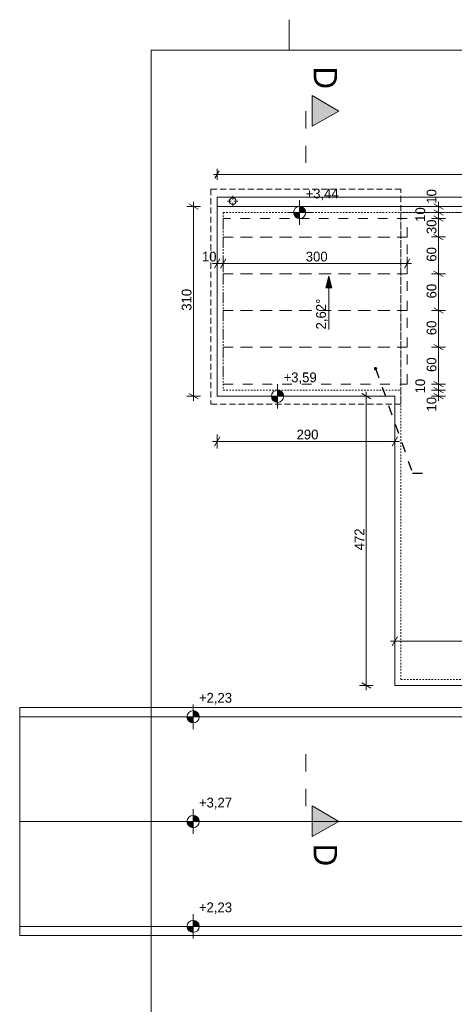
# Model space of a CAD drawing. Extents: x -547885 to -186295, y -25370 to 156194.
# Tile 190 of 256: x -513118 to -506029, y 68125 to 84194. Entities that reach past the tile are written whole.
import ezdxf

# ---------------------------------------------------------------- set-up
doc = ezdxf.new("R2010")
doc.units = 0
doc.header["$MEASUREMENT"] = 0
for name, pattern in [('Dashed', [564.444447, 282.222223, -282.222223]), ('Hidden Line', [50, 25, -25]), ('Krawędzie ukryte', [150, 100, -50]), ('Przerywana', [320, 160, -160])]:
    doc.linetypes.add(name, pattern=pattern)
for name, color, linetype, lineweight in [('0_Nr_Pióra__21', 7, 'Continuous', 9), ('Arch opisy_Nr_Pióra__21', 7, 'Continuous', 9), ('ARCH TABELA_Nr_Pióra__21', 7, 'Continuous', 9), ('INWENT DACH_Nr_Pióra__21', 7, 'Continuous', 9), ('INWENT OPISY_Nr_Pióra__21', 7, 'Continuous', 9), ('INWENT OPISY_Nr_Pióra__41', 7, 'Continuous', 15), ('INWENT RURY SPUSTOWE_Nr_Pióra__21', 7, 'Continuous', 9), ('INWENT RZĘDNE_Nr_Pióra__21', 7, 'Continuous', 9), ('INWENT WYMIARY_Nr_Pióra__21', 7, 'Continuous', 9), ('INWENT.ŚCIANY_Nr_Pióra__21', 7, 'Continuous', 9)]:
    doc.layers.add(name, color=color, linetype=linetype, lineweight=lineweight)
for name, color, linetype, lineweight, true_color in [('Arch wykończenie_Nr_Pióra__115', 7, 'Continuous', 13, 0xff66ff), ('Arch wykończenie_Nr_Pióra__3', 7, 'Continuous', 18, 0xff6600), ('INWENT DACH_Nr_Pióra__2', 7, 'Continuous', 13, 0x7f7f7f)]:
    doc.layers.add(name, color=color, linetype=linetype, lineweight=lineweight, true_color=true_color)
for name, color, linetype in [('INWENT DACH', 7, 'Continuous'), ('INWENT RZĘDNE', 7, 'Continuous'), ('INWENT WYMIARY', 7, 'Continuous')]:
    doc.layers.add(name, color=color, linetype=linetype)
doc.styles.add('GENERATED_STYLE_2', font='txt')
doc.styles.add('GENERATED_STYLE_4', font='txt')
doc.styles.add('GENERATED_STYLE_7', font='txt')
doc.dimstyles.new('GENERATED_STYLE__13', dxfattribs={"dimtxt": 0.18, "dimasz": 109.44, "dimexe": 0.18, "dimexo": 0.0625, "dimgap": 0.09, "dimtad": 0, "dimtih": 1, "dimtoh": 1, "dimdec": 4, "dimzin": 0, "dimdsep": 46, "dimcen": 0.09, "dimadec": 0, "dimazin": 0, "dimtfac": 1, "dimtdec": 4, "dimtmove": 0, "dimatfit": 3, "dimldrblk": 'ARROWHEAD_11', "dimfxl": 0, "dimtolj": 1, "dimtzin": 0, "dimarcsym": 0})
doc.dimstyles.new('GENERATED_STYLE__3', dxfattribs={"dimtxt": 160.000002, "dimasz": 91.2, "dimexe": 0.18, "dimexo": 0, "dimgap": 0.09, "dimtad": 1, "dimtih": 1, "dimtoh": 1, "dimdec": 0, "dimlfac": 0.1, "dimzin": 0, "dimdsep": 46, "dimtxsty": 'GENERATED_STYLE_2', "dimblk": 'ARROWHEAD_2', "dimblk1": 'ARROWHEAD_2', "dimblk2": 'ARROWHEAD_2', "dimcen": 0.09, "dimclrd": 7, "dimclre": 7, "dimclrt": 7, "dimazin": 0, "dimtfac": 1, "dimtdec": 4, "dimtmove": 0, "dimatfit": 3, "dimfxl": 0, "dimtolj": 1, "dimtzin": 0, "dimarcsym": 0})
doc.dimstyles.new('GENERATED_STYLE__5', dxfattribs={"dimtxt": 160.000002, "dimasz": 114, "dimexe": 0.18, "dimexo": 0, "dimgap": 0.09, "dimtad": 1, "dimtih": 1, "dimtoh": 1, "dimdec": 0, "dimlfac": 0.1, "dimzin": 0, "dimdsep": 46, "dimtxsty": 'GENERATED_STYLE_2', "dimblk": 'ARROWHEAD_2', "dimblk1": 'ARROWHEAD_2', "dimblk2": 'ARROWHEAD_2', "dimcen": 0.09, "dimclrd": 7, "dimclre": 7, "dimclrt": 7, "dimazin": 0, "dimtfac": 1, "dimtdec": 4, "dimtmove": 0, "dimatfit": 3, "dimfxl": 0, "dimtolj": 1, "dimtzin": 0, "dimarcsym": 0})
doc.dimstyles.new('GENERATED_STYLE__7', dxfattribs={"dimtxt": 160.000002, "dimasz": 114, "dimexe": 0.18, "dimexo": 0, "dimgap": 0.09, "dimtad": 1, "dimdec": 0, "dimlfac": 0.1, "dimzin": 0, "dimdsep": 46, "dimtxsty": 'GENERATED_STYLE_2', "dimblk": 'ARROWHEAD_2', "dimblk1": 'ARROWHEAD_2', "dimblk2": 'ARROWHEAD_2', "dimcen": 0.09, "dimclrd": 7, "dimclre": 7, "dimclrt": 7, "dimazin": 0, "dimtfac": 1, "dimtdec": 4, "dimtmove": 0, "dimatfit": 3, "dimfxl": 0, "dimtolj": 1, "dimtzin": 0, "dimarcsym": 0})

# ---------------------------------------------------------------- blocks, each defined once
blk = doc.blocks.new('Linia_18', base_point=(-508076, 79139))
at = {"layer": 'INWENT DACH_Nr_Pióra__21', "linetype": 'Continuous'}
blk.add_hatch(color=256, dxfattribs=at).paths.add_polyline_path([(-508076, 80006), (-508026, 79820), (-508126, 79820)], flags=0)
for p, q in [((-508076, 80006), (-508126, 79820)), ((-508076, 80006), (-508026, 79820)), ((-508026, 79820), (-508126, 79820)), ((-508076, 79139), (-508076, 79820))]:
    blk.add_line(p, q, dxfattribs=at)
blk = doc.blocks.new('*D752')
at = {"layer": 'INWENT WYMIARY_Nr_Pióra__21', "linetype": 'Continuous'}
for p, q in [((-509957, 81669), (-509898, 81669)), ((-509864, 81729), (-509933, 81609)), ((-509898, 81579), (-509898, 81759)), ((-509898, 81669), (-498138, 81669)), ((-498104, 81729), (-498173, 81609)), ((-498138, 81579), (-498138, 81759))]:
    blk.add_line(p, q, dxfattribs=at)
at = {"layer": 'INWENT WYMIARY_Nr_Pióra__21', "char_height": 160, "attachment_point": 7, "style": 'GENERATED_STYLE_2'}
for s, insert in [('{1\xa0176}', (-504351, 81701)), ('{10}', (-498378, 81701)), ('{28}', (-498001, 81701)), ('{5}', (-497674, 81701))]:
    blk.add_mtext(s, dxfattribs=dict(at, insert=insert))
blk = doc.blocks.new('ARROWHEAD_2')
at = {"color": 0, "linetype": 'Continuous', "lineweight": 0}
for p, q in [((0, 0), (-1, 0)), ((-0.38, -0.66), (0.38, 0.66))]:
    blk.add_line(p, q, dxfattribs=at)
blk = doc.blocks.new('*D753')
at = {"layer": 'INWENT WYMIARY_Nr_Pióra__21', "linetype": 'Continuous'}
for p, q in [((-498104, 81729), (-498173, 81609)), ((-498138, 81579), (-498138, 81759)), ((-498138, 81669), (-498038, 81669)), ((-498004, 81729), (-498073, 81609)), ((-498038, 81579), (-498038, 81759))]:
    blk.add_line(p, q, dxfattribs=at)
at = {"layer": 'INWENT WYMIARY_Nr_Pióra__21', "char_height": 160, "attachment_point": 7, "style": 'GENERATED_STYLE_2'}
for s, insert in [('{1\xa0176}', (-504351, 81701)), ('{10}', (-498378, 81701)), ('{28}', (-498001, 81701)), ('{5}', (-497674, 81701))]:
    blk.add_mtext(s, dxfattribs=dict(at, insert=insert))
blk = doc.blocks.new('*D754')
at = {"layer": 'INWENT WYMIARY_Nr_Pióra__21', "linetype": 'Continuous'}
for p, q in [((-498004, 81729), (-498073, 81609)), ((-498038, 81579), (-498038, 81759)), ((-498038, 81669), (-497758, 81669)), ((-497793, 81609), (-497724, 81729)), ((-497758, 81579), (-497758, 81759))]:
    blk.add_line(p, q, dxfattribs=at)
at = {"layer": 'INWENT WYMIARY_Nr_Pióra__21', "char_height": 160, "attachment_point": 7, "style": 'GENERATED_STYLE_2'}
for s, insert in [('{1\xa0176}', (-504351, 81701)), ('{10}', (-498378, 81701)), ('{28}', (-498001, 81701)), ('{5}', (-497674, 81701))]:
    blk.add_mtext(s, dxfattribs=dict(at, insert=insert))
blk = doc.blocks.new('*D755')
at = {"layer": 'INWENT WYMIARY_Nr_Pióra__21', "linetype": 'Continuous'}
for p, q in [((-497793, 81609), (-497724, 81729)), ((-497758, 81579), (-497758, 81759)), ((-497758, 81669), (-497708, 81669)), ((-497674, 81729), (-497743, 81609)), ((-497708, 81579), (-497708, 81759)), ((-497708, 81669), (-497650, 81669))]:
    blk.add_line(p, q, dxfattribs=at)
at = {"layer": 'INWENT WYMIARY_Nr_Pióra__21', "char_height": 160, "attachment_point": 7, "style": 'GENERATED_STYLE_2'}
for s, insert in [('{1\xa0176}', (-504351, 81701)), ('{10}', (-498378, 81701)), ('{28}', (-498001, 81701)), ('{5}', (-497674, 81701))]:
    blk.add_mtext(s, dxfattribs=dict(at, insert=insert))
blk = doc.blocks.new('*D779')
at = {"layer": 'INWENT WYMIARY_Nr_Pióra__21', "linetype": 'Continuous'}
for p, q in [((-510207, 81104), (-510357, 81191)), ((-510282, 81148), (-510282, 81221)), ((-510169, 81148), (-510394, 81148)), ((-510282, 78048), (-510282, 81148)), ((-510169, 78048), (-510394, 78048)), ((-510357, 78091), (-510207, 78004)), ((-510282, 77974), (-510282, 78048))]:
    blk.add_line(p, q, dxfattribs=at)
at = {"layer": 'INWENT WYMIARY_Nr_Pióra__21', "insert": (-510314, 79444), "char_height": 160, "attachment_point": 7, "rotation": 90, "style": 'GENERATED_STYLE_2'}
blk.add_mtext('{310}', dxfattribs=at)
blk = doc.blocks.new('*D780')
at = {"layer": 'INWENT WYMIARY_Nr_Pióra__21', "linetype": 'Continuous'}
for p, q in [((-509972, 77310), (-509898, 77310)), ((-509855, 77385), (-509942, 77235)), ((-509898, 77198), (-509898, 77423)), ((-509898, 77310), (-506998, 77310)), ((-507042, 77235), (-506955, 77385)), ((-506998, 77198), (-506998, 77423)), ((-506998, 77310), (-506925, 77310))]:
    blk.add_line(p, q, dxfattribs=at)
at = {"layer": 'INWENT WYMIARY_Nr_Pióra__21', "insert": (-508602, 77342), "char_height": 160, "attachment_point": 7, "style": 'GENERATED_STYLE_2'}
blk.add_mtext('{290}', dxfattribs=at)
blk = doc.blocks.new('*D781')
at = {"layer": 'INWENT WYMIARY_Nr_Pióra__21', "linetype": 'Continuous'}
for p, q in [((-507464, 78048), (-507464, 78121)), ((-507351, 78048), (-507576, 78048)), ((-507389, 78004), (-507539, 78091)), ((-507464, 73328), (-507464, 78048)), ((-507351, 73328), (-507576, 73328)), ((-507539, 73371), (-507389, 73284)), ((-507464, 73254), (-507464, 73328))]:
    blk.add_line(p, q, dxfattribs=at)
at = {"layer": 'INWENT WYMIARY_Nr_Pióra__21', "insert": (-507496, 75534), "char_height": 160, "attachment_point": 7, "rotation": 90, "style": 'GENERATED_STYLE_2'}
blk.add_mtext('{472}', dxfattribs=at)
blk = doc.blocks.new('*D782')
at = {"layer": 'INWENT WYMIARY_Nr_Pióra__21', "linetype": 'Continuous'}
for p, q in [((-506955, 74127), (-507042, 73977)), ((-506998, 73939), (-506998, 74164)), ((-498095, 74127), (-498182, 73977)), ((-498138, 73939), (-498138, 74164)), ((-507072, 74052), (-506998, 74052)), ((-506998, 74052), (-498138, 74052))]:
    blk.add_line(p, q, dxfattribs=at)
at = {"layer": 'INWENT WYMIARY_Nr_Pióra__21', "char_height": 160, "attachment_point": 7, "style": 'GENERATED_STYLE_2'}
for s, insert in [('{886}', (-502824, 74084)), ('{10}', (-498386, 74084))]:
    blk.add_mtext(s, dxfattribs=dict(at, insert=insert))
blk = doc.blocks.new('*D783')
at = {"layer": 'INWENT WYMIARY_Nr_Pióra__21', "linetype": 'Continuous'}
for p, q in [((-498095, 74127), (-498182, 73977)), ((-498138, 73939), (-498138, 74164)), ((-498082, 73977), (-497995, 74127)), ((-498038, 73939), (-498038, 74164)), ((-498138, 74052), (-498038, 74052)), ((-498038, 74052), (-497965, 74052))]:
    blk.add_line(p, q, dxfattribs=at)
at = {"layer": 'INWENT WYMIARY_Nr_Pióra__21', "char_height": 160, "attachment_point": 7, "style": 'GENERATED_STYLE_2'}
for s, insert in [('{886}', (-502824, 74084)), ('{10}', (-498386, 74084))]:
    blk.add_mtext(s, dxfattribs=dict(at, insert=insert))
blk = doc.blocks.new('*D784')
at = {"layer": 'INWENT WYMIARY_Nr_Pióra__21', "linetype": 'Continuous'}
for p, q in [((-506173, 78148), (-506398, 78148)), ((-506361, 78191), (-506211, 78104)), ((-506286, 78048), (-506286, 78148)), ((-506173, 78048), (-506398, 78048)), ((-506361, 78091), (-506211, 78004)), ((-506286, 77974), (-506286, 78048))]:
    blk.add_line(p, q, dxfattribs=at)
at = {"layer": 'INWENT WYMIARY_Nr_Pióra__21', "char_height": 160, "attachment_point": 7, "rotation": 90, "style": 'GENERATED_STYLE_2'}
for s, insert in [('{10}', (-506318, 81191)), ('{10}', (-506502, 80895)), ('{30}', (-506318, 80695)), ('{60}', (-506318, 80245)), ('{60}', (-506318, 79645)), ('{60}', (-506318, 79045)), ('{60}', (-506318, 78445)), ('{10}', (-506502, 78095)), ('{10}', (-506318, 77799))]:
    blk.add_mtext(s, dxfattribs=dict(at, insert=insert))
blk = doc.blocks.new('*D785')
at = {"layer": 'INWENT WYMIARY_Nr_Pióra__21', "linetype": 'Continuous'}
for p, q in [((-506361, 78291), (-506211, 78204)), ((-506173, 78248), (-506398, 78248)), ((-506173, 78148), (-506398, 78148)), ((-506361, 78191), (-506211, 78104)), ((-506286, 78148), (-506286, 78248))]:
    blk.add_line(p, q, dxfattribs=at)
at = {"layer": 'INWENT WYMIARY_Nr_Pióra__21', "char_height": 160, "attachment_point": 7, "rotation": 90, "style": 'GENERATED_STYLE_2'}
for s, insert in [('{10}', (-506318, 81191)), ('{10}', (-506502, 80895)), ('{30}', (-506318, 80695)), ('{60}', (-506318, 80245)), ('{60}', (-506318, 79645)), ('{60}', (-506318, 79045)), ('{60}', (-506318, 78445)), ('{10}', (-506502, 78095)), ('{10}', (-506318, 77799))]:
    blk.add_mtext(s, dxfattribs=dict(at, insert=insert))
blk = doc.blocks.new('*D786')
at = {"layer": 'INWENT WYMIARY_Nr_Pióra__21', "linetype": 'Continuous'}
for p, q in [((-506173, 78848), (-506398, 78848)), ((-506361, 78891), (-506211, 78804)), ((-506286, 78248), (-506286, 78848)), ((-506361, 78291), (-506211, 78204)), ((-506173, 78248), (-506398, 78248))]:
    blk.add_line(p, q, dxfattribs=at)
at = {"layer": 'INWENT WYMIARY_Nr_Pióra__21', "char_height": 160, "attachment_point": 7, "rotation": 90, "style": 'GENERATED_STYLE_2'}
for s, insert in [('{10}', (-506318, 81191)), ('{10}', (-506502, 80895)), ('{30}', (-506318, 80695)), ('{60}', (-506318, 80245)), ('{60}', (-506318, 79645)), ('{60}', (-506318, 79045)), ('{60}', (-506318, 78445)), ('{10}', (-506502, 78095)), ('{10}', (-506318, 77799))]:
    blk.add_mtext(s, dxfattribs=dict(at, insert=insert))
blk = doc.blocks.new('*D787')
at = {"layer": 'INWENT WYMIARY_Nr_Pióra__21', "linetype": 'Continuous'}
for p, q in [((-506173, 79448), (-506398, 79448)), ((-506361, 79491), (-506211, 79404)), ((-506286, 78848), (-506286, 79448)), ((-506173, 78848), (-506398, 78848)), ((-506361, 78891), (-506211, 78804))]:
    blk.add_line(p, q, dxfattribs=at)
at = {"layer": 'INWENT WYMIARY_Nr_Pióra__21', "char_height": 160, "attachment_point": 7, "rotation": 90, "style": 'GENERATED_STYLE_2'}
for s, insert in [('{10}', (-506318, 81191)), ('{10}', (-506502, 80895)), ('{30}', (-506318, 80695)), ('{60}', (-506318, 80245)), ('{60}', (-506318, 79645)), ('{60}', (-506318, 79045)), ('{60}', (-506318, 78445)), ('{10}', (-506502, 78095)), ('{10}', (-506318, 77799))]:
    blk.add_mtext(s, dxfattribs=dict(at, insert=insert))
blk = doc.blocks.new('*D788')
at = {"layer": 'INWENT WYMIARY_Nr_Pióra__21', "linetype": 'Continuous'}
for p, q in [((-506173, 80048), (-506398, 80048)), ((-506361, 80091), (-506211, 80004)), ((-506286, 79448), (-506286, 80048)), ((-506173, 79448), (-506398, 79448)), ((-506361, 79491), (-506211, 79404))]:
    blk.add_line(p, q, dxfattribs=at)
at = {"layer": 'INWENT WYMIARY_Nr_Pióra__21', "char_height": 160, "attachment_point": 7, "rotation": 90, "style": 'GENERATED_STYLE_2'}
for s, insert in [('{10}', (-506318, 81191)), ('{10}', (-506502, 80895)), ('{30}', (-506318, 80695)), ('{60}', (-506318, 80245)), ('{60}', (-506318, 79645)), ('{60}', (-506318, 79045)), ('{60}', (-506318, 78445)), ('{10}', (-506502, 78095)), ('{10}', (-506318, 77799))]:
    blk.add_mtext(s, dxfattribs=dict(at, insert=insert))
blk = doc.blocks.new('*D789')
at = {"layer": 'INWENT WYMIARY_Nr_Pióra__21', "linetype": 'Continuous'}
for p, q in [((-506361, 80691), (-506211, 80604)), ((-506173, 80648), (-506398, 80648)), ((-506286, 80048), (-506286, 80648)), ((-506173, 80048), (-506398, 80048)), ((-506361, 80091), (-506211, 80004))]:
    blk.add_line(p, q, dxfattribs=at)
at = {"layer": 'INWENT WYMIARY_Nr_Pióra__21', "char_height": 160, "attachment_point": 7, "rotation": 90, "style": 'GENERATED_STYLE_2'}
for s, insert in [('{10}', (-506318, 81191)), ('{10}', (-506502, 80895)), ('{30}', (-506318, 80695)), ('{60}', (-506318, 80245)), ('{60}', (-506318, 79645)), ('{60}', (-506318, 79045)), ('{60}', (-506318, 78445)), ('{10}', (-506502, 78095)), ('{10}', (-506318, 77799))]:
    blk.add_mtext(s, dxfattribs=dict(at, insert=insert))
blk = doc.blocks.new('*D790')
at = {"layer": 'INWENT WYMIARY_Nr_Pióra__21', "linetype": 'Continuous'}
for p, q in [((-506361, 80991), (-506211, 80904)), ((-506173, 80948), (-506398, 80948)), ((-506286, 80648), (-506286, 80948)), ((-506361, 80691), (-506211, 80604)), ((-506173, 80648), (-506398, 80648))]:
    blk.add_line(p, q, dxfattribs=at)
at = {"layer": 'INWENT WYMIARY_Nr_Pióra__21', "char_height": 160, "attachment_point": 7, "rotation": 90, "style": 'GENERATED_STYLE_2'}
for s, insert in [('{10}', (-506318, 81191)), ('{10}', (-506502, 80895)), ('{30}', (-506318, 80695)), ('{60}', (-506318, 80245)), ('{60}', (-506318, 79645)), ('{60}', (-506318, 79045)), ('{60}', (-506318, 78445)), ('{10}', (-506502, 78095)), ('{10}', (-506318, 77799))]:
    blk.add_mtext(s, dxfattribs=dict(at, insert=insert))
blk = doc.blocks.new('*D791')
at = {"layer": 'INWENT WYMIARY_Nr_Pióra__21', "linetype": 'Continuous'}
for p, q in [((-506173, 81048), (-506398, 81048)), ((-506361, 81091), (-506211, 81004)), ((-506361, 80991), (-506211, 80904)), ((-506286, 80948), (-506286, 81048)), ((-506173, 80948), (-506398, 80948))]:
    blk.add_line(p, q, dxfattribs=at)
at = {"layer": 'INWENT WYMIARY_Nr_Pióra__21', "char_height": 160, "attachment_point": 7, "rotation": 90, "style": 'GENERATED_STYLE_2'}
for s, insert in [('{10}', (-506318, 81191)), ('{10}', (-506502, 80895)), ('{30}', (-506318, 80695)), ('{60}', (-506318, 80245)), ('{60}', (-506318, 79645)), ('{60}', (-506318, 79045)), ('{60}', (-506318, 78445)), ('{10}', (-506502, 78095)), ('{10}', (-506318, 77799))]:
    blk.add_mtext(s, dxfattribs=dict(at, insert=insert))
blk = doc.blocks.new('*D792')
at = {"layer": 'INWENT WYMIARY_Nr_Pióra__21', "linetype": 'Continuous'}
for p, q in [((-506211, 81104), (-506361, 81191)), ((-506286, 81148), (-506286, 81221)), ((-506173, 81148), (-506398, 81148)), ((-506173, 81048), (-506398, 81048)), ((-506361, 81091), (-506211, 81004)), ((-506286, 81048), (-506286, 81148))]:
    blk.add_line(p, q, dxfattribs=at)
at = {"layer": 'INWENT WYMIARY_Nr_Pióra__21', "char_height": 160, "attachment_point": 7, "rotation": 90, "style": 'GENERATED_STYLE_2'}
for s, insert in [('{10}', (-506318, 81191)), ('{10}', (-506502, 80895)), ('{30}', (-506318, 80695)), ('{60}', (-506318, 80245)), ('{60}', (-506318, 79645)), ('{60}', (-506318, 79045)), ('{60}', (-506318, 78445)), ('{10}', (-506502, 78095)), ('{10}', (-506318, 77799))]:
    blk.add_mtext(s, dxfattribs=dict(at, insert=insert))
blk = doc.blocks.new('*D793')
at = {"layer": 'INWENT WYMIARY_Nr_Pióra__21', "linetype": 'Continuous'}
for p, q in [((-509972, 80214), (-509898, 80214)), ((-509855, 80289), (-509942, 80139)), ((-509898, 80101), (-509898, 80326)), ((-509898, 80214), (-509798, 80214)), ((-509755, 80289), (-509842, 80139)), ((-509798, 80101), (-509798, 80326))]:
    blk.add_line(p, q, dxfattribs=at)
at = {"layer": 'INWENT WYMIARY_Nr_Pióra__21', "char_height": 160, "attachment_point": 7, "style": 'GENERATED_STYLE_2'}
for s, insert in [('{10}', (-510146, 80246)), ('{300}', (-508452, 80246))]:
    blk.add_mtext(s, dxfattribs=dict(at, insert=insert))
blk = doc.blocks.new('*D794')
at = {"layer": 'INWENT WYMIARY_Nr_Pióra__21', "linetype": 'Continuous'}
for p, q in [((-509755, 80289), (-509842, 80139)), ((-509798, 80101), (-509798, 80326)), ((-509798, 80214), (-506798, 80214)), ((-506842, 80139), (-506755, 80289)), ((-506798, 80101), (-506798, 80326)), ((-506798, 80214), (-506725, 80214))]:
    blk.add_line(p, q, dxfattribs=at)
at = {"layer": 'INWENT WYMIARY_Nr_Pióra__21', "char_height": 160, "attachment_point": 7, "style": 'GENERATED_STYLE_2'}
for s, insert in [('{10}', (-510146, 80246)), ('{300}', (-508452, 80246))]:
    blk.add_mtext(s, dxfattribs=dict(at, insert=insert))
blk = doc.blocks.new('Koty wysokościowe_40', base_point=(-510290, 71108))
at = {"layer": 'INWENT RZĘDNE_Nr_Pióra__21', "linetype": 'Continuous'}
for points in [[(-510290, 71108), (-510190, 71108), (-510198, 71146), (-510220, 71178), (-510252, 71200), (-510290, 71208)], [(-510290, 71108), (-510390, 71108), (-510383, 71069), (-510361, 71037), (-510329, 71015), (-510290, 71008)]]:
    blk.add_hatch(color=256, dxfattribs=at).paths.add_polyline_path(points, flags=0)
for p, q in [((-510290, 70908), (-510290, 71308)), ((-510490, 71108), (-510090, 71108))]:
    blk.add_line(p, q, dxfattribs=at)
blk.add_circle((-510290, 71108), 100, dxfattribs=at)
at = {"layer": 'INWENT RZĘDNE_Nr_Pióra__21', "insert": (-510195, 71308), "char_height": 160, "attachment_point": 7, "style": 'GENERATED_STYLE_4'}
blk.add_mtext('{+3,27}', dxfattribs=at)
blk = doc.blocks.new('Koty wysokościowe_41', base_point=(-510290, 69398))
at = {"layer": 'INWENT RZĘDNE_Nr_Pióra__21', "linetype": 'Continuous'}
for points in [[(-510290, 69398), (-510190, 69398), (-510198, 69436), (-510220, 69468), (-510252, 69490), (-510290, 69498)], [(-510290, 69398), (-510390, 69398), (-510383, 69359), (-510361, 69327), (-510329, 69305), (-510290, 69298)]]:
    blk.add_hatch(color=256, dxfattribs=at).paths.add_polyline_path(points, flags=0)
for p, q in [((-510290, 69198), (-510290, 69598)), ((-510490, 69398), (-510090, 69398))]:
    blk.add_line(p, q, dxfattribs=at)
blk.add_circle((-510290, 69398), 100, dxfattribs=at)
at = {"layer": 'INWENT RZĘDNE_Nr_Pióra__21', "insert": (-510195, 69598), "char_height": 160, "attachment_point": 7, "style": 'GENERATED_STYLE_4'}
blk.add_mtext('{+2,23}', dxfattribs=at)
blk = doc.blocks.new('Koty wysokościowe_42', base_point=(-510290, 72818))
at = {"layer": 'INWENT RZĘDNE_Nr_Pióra__21', "linetype": 'Continuous'}
for points in [[(-510290, 72818), (-510390, 72818), (-510383, 72779), (-510361, 72747), (-510329, 72725), (-510290, 72718)], [(-510290, 72818), (-510190, 72818), (-510198, 72856), (-510220, 72888), (-510252, 72910), (-510290, 72918)]]:
    blk.add_hatch(color=256, dxfattribs=at).paths.add_polyline_path(points, flags=0)
for p, q in [((-510290, 72618), (-510290, 73018)), ((-510490, 72818), (-510090, 72818))]:
    blk.add_line(p, q, dxfattribs=at)
blk.add_circle((-510290, 72818), 100, dxfattribs=at)
at = {"layer": 'INWENT RZĘDNE_Nr_Pióra__21', "insert": (-510195, 73018), "char_height": 160, "attachment_point": 7, "style": 'GENERATED_STYLE_4'}
blk.add_mtext('{+2,23}', dxfattribs=at)
blk = doc.blocks.new('Koty wysokościowe_43', base_point=(-508911, 78048))
at = {"layer": 'INWENT RZĘDNE_Nr_Pióra__21', "linetype": 'Continuous'}
for points in [[(-508911, 78048), (-508811, 78048), (-508818, 78086), (-508840, 78118), (-508872, 78140), (-508911, 78148)], [(-508911, 78048), (-509011, 78048), (-509003, 78009), (-508981, 77977), (-508949, 77955), (-508911, 77948)]]:
    blk.add_hatch(color=256, dxfattribs=at).paths.add_polyline_path(points, flags=0)
for p, q in [((-508911, 77848), (-508911, 78248)), ((-509111, 78048), (-508711, 78048))]:
    blk.add_line(p, q, dxfattribs=at)
blk.add_circle((-508911, 78048), 100, dxfattribs=at)
at = {"layer": 'INWENT RZĘDNE_Nr_Pióra__21', "insert": (-508815, 78248), "char_height": 160, "attachment_point": 7, "style": 'GENERATED_STYLE_4'}
blk.add_mtext('{+3,59}', dxfattribs=at)
blk = doc.blocks.new('Koty wysokościowe_48', base_point=(-508552, 81048))
at = {"layer": 'INWENT RZĘDNE_Nr_Pióra__21', "linetype": 'Continuous'}
for points in [[(-508552, 81048), (-508652, 81048), (-508644, 81009), (-508622, 80977), (-508590, 80955), (-508552, 80948)], [(-508552, 81048), (-508452, 81048), (-508459, 81086), (-508481, 81118), (-508513, 81140), (-508552, 81148)]]:
    blk.add_hatch(color=256, dxfattribs=at).paths.add_polyline_path(points, flags=0)
for p, q in [((-508552, 80848), (-508552, 81248)), ((-508752, 81048), (-508352, 81048))]:
    blk.add_line(p, q, dxfattribs=at)
blk.add_circle((-508552, 81048), 100, dxfattribs=at)
at = {"layer": 'INWENT RZĘDNE_Nr_Pióra__21', "insert": (-508456, 81248), "char_height": 160, "attachment_point": 7, "style": 'GENERATED_STYLE_4'}
blk.add_mtext('{+3,44}', dxfattribs=at)
blk = doc.blocks.new('ARROWHEAD_11')
at = {"color": 0, "linetype": 'Continuous', "lineweight": 0}
blk.add_line((0, 0), (-1, 0), dxfattribs=at)
at = {"color": 0, "linetype": 'Continuous', "lineweight": 0, "const_width": 0.25, "flags": 128}
blk.add_lwpolyline([(-0.125, 0, 1), (0.125, 0, 1)], format="xyb", close=True, dxfattribs=at)

msp = doc.modelspace()

# ---------------------------------------------------------------- hatches: boundary and pattern name
at = {"layer": 'INWENT OPISY_Nr_Pióra__21', "linetype": 'Continuous'}
for points in [[(-507912.1, 82702.6), (-508348.3, 82458.3), (-508348.3, 82958.3)], [(-507912.1, 71107.6), (-508348.3, 70863.3), (-508348.3, 71363.3)]]:
    msp.add_hatch(color=256, dxfattribs=at).paths.add_polyline_path(points, flags=0)

# ---------------------------------------------------------------- linework, layer by layer
at = {"layer": 'ARCH TABELA_Nr_Pióra__21', "linetype": 'Continuous'}
for p, q in [((-508723.3, 83694.2), (-508723.3, 84194.2)), ((-508723.3, 83694.2), (-508723.3, 84194.2)), ((-510973.3, 83694.2), (-470223.3, 83694.2)), ((-510973.3, 83694.2), (-510973.3, 55244.2))]:
    msp.add_line(p, q, dxfattribs=at)
at = {"layer": 'Arch wykończenie_Nr_Pióra__115', "linetype": 'Przerywana'}
for p, q in [((-506798.3, 80947.6), (-509798.3, 80947.6)), ((-509798.3, 80947.6), (-509798.3, 80647.6)), ((-506798.3, 80647.6), (-506798.3, 80947.6)), ((-506798.3, 80647.6), (-509798.3, 80647.6)), ((-509798.3, 80647.6), (-509798.3, 80047.6)), ((-509798.3, 80647.6), (-506798.3, 80647.6)), ((-506798.3, 80047.6), (-506798.3, 80647.6)), ((-506798.3, 80047.6), (-509798.3, 80047.6)), ((-509798.3, 80047.6), (-509798.3, 79447.6)), ((-509798.3, 80047.6), (-506798.3, 80047.6)), ((-506798.3, 79447.6), (-506798.3, 80047.6)), ((-506798.3, 79447.6), (-509798.3, 79447.6)), ((-509798.3, 79447.6), (-509798.3, 78847.6)), ((-509798.3, 79447.6), (-506798.3, 79447.6)), ((-506798.3, 78847.6), (-506798.3, 79447.6)), ((-506798.3, 78847.6), (-509798.3, 78847.6)), ((-509798.3, 78847.6), (-509798.3, 78247.6)), ((-509798.3, 78847.6), (-506798.3, 78847.6)), ((-506798.3, 78247.6), (-506798.3, 78847.6)), ((-509798.3, 78247.6), (-506798.3, 78247.6))]:
    msp.add_line(p, q, dxfattribs=at)
at = {"layer": 'Arch wykończenie_Nr_Pióra__3', "linetype": 'Continuous'}
for p, q in [((-488783.3, 81147.6), (-509898.3, 81147.6)), ((-509898.3, 81147.6), (-509898.3, 78047.6)), ((-509898.3, 78047.6), (-506998.3, 78047.6)), ((-506998.3, 78047.6), (-506998.3, 73327.6)), ((-506998.3, 73327.6), (-498138.3, 73327.6))]:
    msp.add_line(p, q, dxfattribs=at)
at = {"layer": 'INWENT DACH_Nr_Pióra__2', "linetype": 'Krawędzie ukryte'}
for p, q in [((-506898.3, 81428.9), (-509998.3, 81428.9)), ((-509998.3, 81428.9), (-509998.3, 77918.2)), ((-506898.3, 77918.2), (-506898.3, 81428.9)), ((-509998.3, 77918.2), (-506898.3, 77918.2))]:
    msp.add_line(p, q, dxfattribs=at)
at = {"layer": 'INWENT DACH_Nr_Pióra__21', "linetype": 'Continuous'}
for p, q in [((-509643.3, 81257.6), (-509643.3, 81317.6)), ((-509668.3, 81232.6), (-509728.3, 81232.6)), ((-509643.3, 81207.6), (-509643.3, 81147.6)), ((-509618.3, 81232.6), (-509558.3, 81232.6)), ((-498038.3, 72817.6), (-513118.3, 72817.6)), ((-513118.3, 72817.6), (-513118.3, 69397.6)), ((-498038.3, 71107.6), (-513118.3, 71107.6)), ((-513118.3, 69397.6), (-498038.3, 69397.6))]:
    msp.add_line(p, q, dxfattribs=at)
msp.add_circle((-509643.3, 81232.6), 55, dxfattribs=at)
at = {"layer": 'INWENT OPISY_Nr_Pióra__41', "linetype": 'Continuous'}
for p, q in [((-508348.3, 82458.3), (-508348.3, 82958.3)), ((-507912.1, 82702.6), (-508348.3, 82958.3)), ((-508348.3, 82458.3), (-507912.1, 82702.6)), ((-508348.3, 70863.3), (-508348.3, 71363.3)), ((-507912.1, 71107.6), (-508348.3, 71363.3)), ((-508348.3, 70863.3), (-507912.1, 71107.6))]:
    msp.add_line(p, q, dxfattribs=at)
at = {"layer": 'INWENT OPISY_Nr_Pióra__41', "linetype": 'Dashed'}
for p, q in [((-508448.3, 82702.6), (-508448.3, 81602.6)), ((-508448.3, 72207.6), (-508448.3, 71107.6))]:
    msp.add_line(p, q, dxfattribs=at)
at = {"layer": 'INWENT RURY SPUSTOWE_Nr_Pióra__21', "linetype": 'Continuous'}
for p, q in [((-509898.3, 81147.6), (-509898.3, 81297.6)), ((-509898.3, 81297.6), (-498138.3, 81297.6)), ((-513118.3, 72817.6), (-513118.3, 72967.6)), ((-513118.3, 72967.6), (-498038.3, 72967.6)), ((-513118.3, 69397.6), (-513118.3, 69247.6)), ((-513118.3, 69247.6), (-498038.3, 69247.6))]:
    msp.add_line(p, q, dxfattribs=at)
at = {"layer": 'INWENT.ŚCIANY_Nr_Pióra__21', "linetype": 'Hidden Line'}
for p, q in [((-509798.3, 81047.6), (-498038.3, 81047.6)), ((-509798.3, 81047.6), (-509798.3, 78147.6)), ((-498038.3, 81047.6), (-506898.3, 81047.6)), ((-506898.3, 81047.6), (-506898.3, 78147.6)), ((-509798.3, 78147.6), (-506898.3, 78147.6)), ((-506898.3, 78147.6), (-506898.3, 73427.6)), ((-506898.3, 73427.6), (-498038.3, 73427.6))]:
    msp.add_line(p, q, dxfattribs=at)

# ---------------------------------------------------------------- block references
at = {"layer": 'INWENT DACH', "linetype": 'Continuous'}
msp.add_blockref('Linia_18', (-508076.3, 79138.8), dxfattribs=at)
at = {"layer": 'INWENT RZĘDNE'}
for name, p in [('Koty wysokościowe_48', (-508551.5, 81047.6)), ('Koty wysokościowe_43', (-508910.5, 78047.6)), ('Koty wysokościowe_42', (-510290.3, 72817.6)), ('Koty wysokościowe_40', (-510290.3, 71107.6)), ('Koty wysokościowe_41', (-510290.3, 69397.6))]:
    msp.add_blockref(name, p, dxfattribs=at)

# ---------------------------------------------------------------- texts
at = {"layer": '0_Nr_Pióra__21', "linetype": 'Continuous', "insert": (-508092.9, 79138.8), "char_height": 160, "attachment_point": 7, "rotation": 90, "style": 'GENERATED_STYLE_4'}
msp.add_mtext('{2,62°}', dxfattribs=at)
at = {"layer": 'INWENT OPISY_Nr_Pióra__21', "linetype": 'Continuous', "char_height": 380, "attachment_point": 2, "rotation": 270, "style": 'GENERATED_STYLE_7'}
for insert in [(-507941.3, 83247), (-507941.3, 70563.3)]:
    msp.add_mtext('{D}', dxfattribs=dict(at, insert=insert))

# ---------------------------------------------------------------- dimensions: what is measured, and where the dimension line sits
at = {"layer": 'INWENT WYMIARY', "linetype": 'Continuous'}
for base, p1, p2, dimstyle, picture, middle in [((-509898.3, 81668.5), (-509898.3, 81147.6), (-498138.3, 81147.6), 'GENERATED_STYLE__3', '*D752', (-504077.6, 81780.5)), ((-509898.3, 81668.5), (-498138.3, 81147.6), (-498038.3, 81013.1), 'GENERATED_STYLE__3', '*D753', (-498256.4, 81780.5)), ((-509898.3, 81668.5), (-498038.3, 81013.1), (-497758.3, 81013.1), 'GENERATED_STYLE__3', '*D754', (-497879.3, 81780.5)), ((-509898.3, 81668.5), (-497758.3, 81013.1), (-497708.3, 81147.6), 'GENERATED_STYLE__3', '*D755', (-497612.9, 81780.5)), ((-509898.3, 80213.8), (-509898.3, 80556.9), (-509798.3, 80518.1), 'GENERATED_STYLE__5', '*D793', (-510025.1, 80325.8)), ((-509898.3, 80213.8), (-509798.3, 80518.1), (-506798.3, 80347.6), 'GENERATED_STYLE__5', '*D794', (-508269.8, 80325.8)), ((-509898.3, 77310.3), (-509898.3, 78047.6), (-506998.3, 78047.6), 'GENERATED_STYLE__5', '*D780', (-508419.8, 77422.3)), ((-506998.3, 74051.8), (-506998.3, 73327.6), (-498138.3, 73327.6), 'GENERATED_STYLE__5', '*D782', (-502642.2, 74163.8)), ((-506998.3, 74051.8), (-498138.3, 73327.6), (-498038.3, 73853.2), 'GENERATED_STYLE__5', '*D783', (-498265.1, 74163.8))]:
    dim = msp.add_linear_dim(base=base, p1=p1, p2=p2, dimstyle=dimstyle, dxfattribs=at)
    dim.commit()
    dim.dimension.update_dxf_attribs({"geometry": picture, "text_midpoint": middle})
for base, p1, p2, picture, middle in [((-506285.7, 78047.6), (-507107.1, 79447.6), (-507230.1, 80047.6), '*D788', (-506397.7, 79766.6)), ((-506285.7, 78047.6), (-507230.1, 80047.6), (-507207.7, 80647.6), '*D789', (-506397.7, 80366.6)), ((-506285.7, 78047.6), (-507207.7, 80647.6), (-507174.2, 80947.6), '*D790', (-506397.7, 80816.6)), ((-506285.7, 78047.6), (-507174.2, 80947.6), (-506536.6, 81047.6), '*D791', (-506581.7, 81016.6)), ((-506285.7, 78047.6), (-506798.3, 78847.6), (-507107.1, 79447.6), '*D787', (-506397.7, 79166.6)), ((-506285.7, 78047.6), (-506998.3, 78047.6), (-506898.3, 78147.6), '*D784', (-506397.7, 77920.9)), ((-506285.7, 78047.6), (-506898.3, 78147.6), (-506798.3, 78247.6), '*D785', (-506581.7, 78216.6)), ((-506285.7, 78047.6), (-506798.3, 78247.6), (-506798.3, 78847.6), '*D786', (-506397.7, 78566.6)), ((-506285.7, 78047.6), (-506536.6, 81047.6), (-506525.5, 81147.6), '*D792', (-506397.7, 81312.4)), ((-510281.6, 78047.6), (-509898.3, 78047.6), (-509898.3, 81147.6), '*D779', (-510393.6, 79626.2)), ((-507463.6, 73327.6), (-506998.3, 73327.6), (-506998.3, 78047.6), '*D781', (-507575.6, 75716.2))]:
    dim = msp.add_linear_dim(base=base, p1=p1, p2=p2, angle=90, dimstyle='GENERATED_STYLE__7', dxfattribs=at)
    dim.commit()
    dim.dimension.update_dxf_attribs({"geometry": picture, "text_midpoint": middle})

# ---------------------------------------------------------------- leaders
at = {"layer": 'Arch opisy_Nr_Pióra__21', "linetype": 'Przerywana', "annotation_type": 0, "has_hookline": 1, "hookline_direction": 1, "text_width": 2117.1}
msp.add_leader([(-507313.6, 78500.1), (-506708, 76791.3), (-506428.9, 76791.3)], dimstyle='GENERATED_STYLE__13', dxfattribs=at)

doc.saveas('drawing.dxf')
